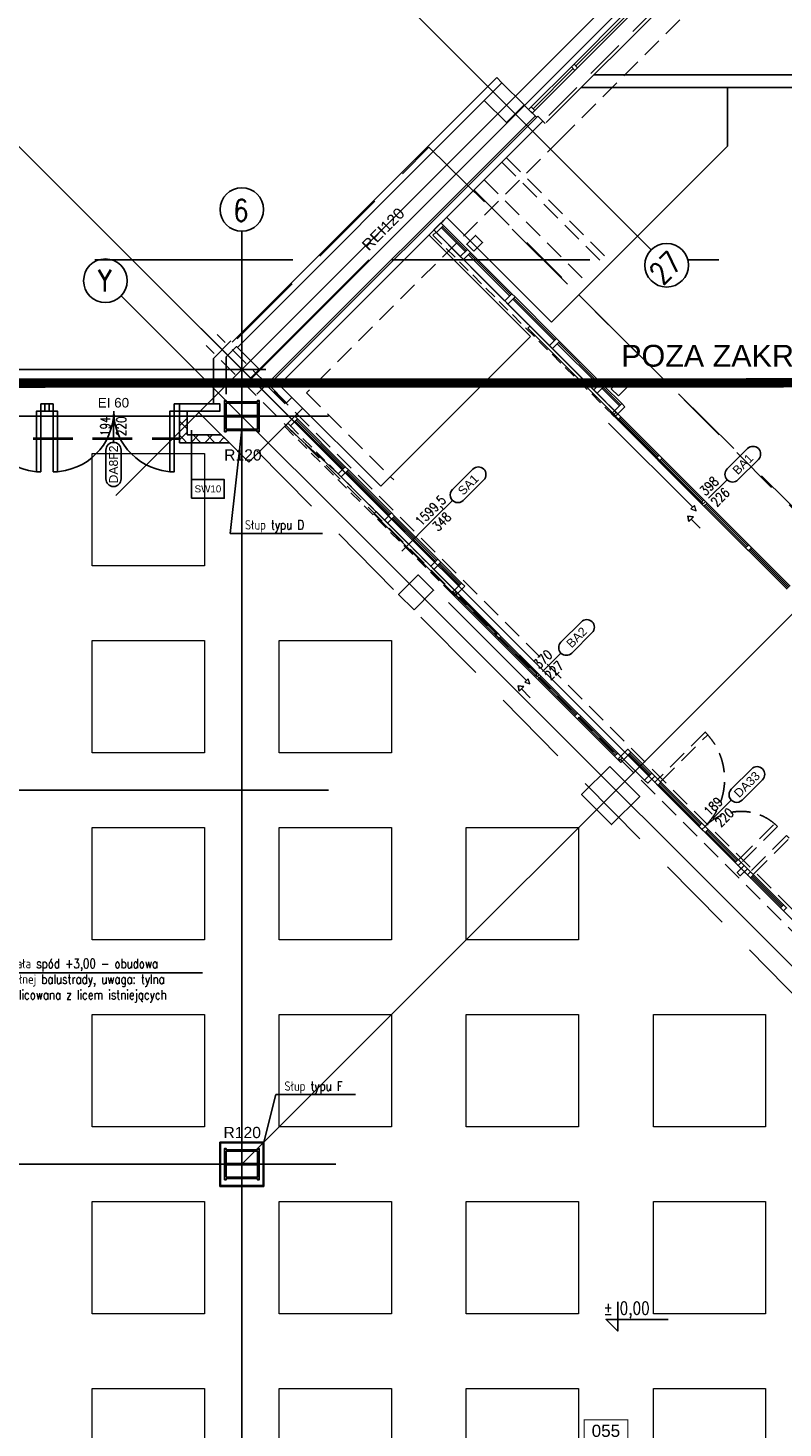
# Model space of a CAD drawing. Header units: centimetres. Extents: x -228435 to 111511, y -89367 to 428125.
# Tile 143 of 216: x -49969 to -37861, y 85869 to 108328. Entities that reach past the tile are written whole.
import ezdxf
from ezdxf.enums import TextEntityAlignment as Align

# ---------------------------------------------------------------- set-up
doc = ezdxf.new("R2010")
doc.units = ezdxf.units.CM
doc.header["$LTSCALE"] = 50
for name, pattern in [('Balustrady$0$DASHED', [0.75, 0.5, -0.25]), ('DASHDOT2', [12.7, 6.35, -3.175, 0, -3.175]), ('DASHED', [0.75, 0.5, -0.25]), ('DIVIDE', [31.75, 12.7, -6.35, 0, -6.35, 0, -6.35]), ('HIDDEN', [9.525, 6.35, -3.175]), ('HIDDEN2', [4.7625, 3.175, -1.5875]), ('HIDDENX2', [19.05, 12.7, -6.35])]:
    doc.linetypes.add(name, pattern=pattern)
doc.layers.get('0').update_dxf_attribs({"color": 8})
for name, color, linetype in [('ARCH_ELEMENTY_POWYŻEJ RZUTU', 8, 'HIDDEN2'), ('ARCH_ETAPOWANIE', 8, 'DIVIDE'), ('ARCH_GK', 8, 'Continuous'), ('ARCH_INFO_AREA_ETYKIETY_200', 8, 'Continuous'), ('ARCH_INFO_ETYK_DRZWI', 8, 'Continuous'), ('ARCH_INFO_KOTY_WYSOKOŚCIOWE_IST', 8, 'Continuous'), ('ARCH_INFO_ODPORNOŚĆ OGNIOWA', 8, 'Continuous'), ('ARCH_INFO_OPISY', 8, 'Continuous'), ('ARCH_INFO_OPISY_PRZEGRODY', 8, 'Continuous'), ('ARCH_INFO_OSIE_IST', 8, 'DASHDOT2'), ('ARCH_INFO_OSIE_OPISY_IST', 8, 'Continuous'), ('ARCH_MUROWANE', 8, 'Continuous'), ('ARCH_MUROWANE_IST', 8, 'Continuous'), ('ARCH_NIEWIDOK_IST', 8, 'HIDDEN'), ('ARCH_PROFILE', 8, 'Continuous'), ('ARCH_STAL_IST', 8, 'Continuous'), ('ARCH_SZKŁO', 8, 'Continuous'), ('ARCH_WIDOK_IST', 8, 'Continuous'), ('ARCH_ŚLUSARKA_DRZWI', 8, 'Continuous'), ('ARCH_ŚLUSARKA_OKNA_IST', 8, 'Continuous'), ('ARCH_ŻELBET_IST', 8, 'Continuous'), ('Osie rzutów$0$ARCH_INFO_OSIE_OPISY_IST', 8, 'Continuous')]:
    doc.layers.add(name, color=color, linetype=linetype)
for name, color, linetype, lineweight in [('ARCH_SUFITY_PODWIESZANE', 8, 'HIDDENX2', 9), ('ARCH_WIDOK', 8, 'Continuous', 13), ('Kondygnacja +0$0$ARCH_WIDOK', 8, 'Continuous', 13)]:
    doc.layers.add(name, color=color, linetype=linetype, lineweight=lineweight)
doc.styles.add('Arial', font='ARIAL.TTF')
doc.styles.add('Romans', font='Romans.shx')
doc.styles.add('ROMANS-250-CM', font='romans.shx', dxfattribs={"width": 0.8, "height": 50})
doc.styles.add('ROMANS-50-CM', font='romans.shx', dxfattribs={"width": 0.8, "height": 10})
doc.dimstyles.new('ISO-25', dxfattribs={"dimtxt": 2.5, "dimasz": 2.5, "dimexe": 1.25, "dimexo": 0.625, "dimtad": 1, "dimtxsty": 'Standard', "dimcen": 2.5, "dimadec": 0, "dimazin": 0, "dimtfac": 1, "dimtmove": 0, "dimatfit": 3, "dimfxl": 0, "dimarcsym": 0})
pattern_1 = [(45, (-121140, -45070), (-112.2532, 112.2532), []), (135, (-121140, -45070), (-112.2532, -112.2532), [])]

# ---------------------------------------------------------------- blocks, each defined once
blk = doc.blocks.new('SU Lampy kwadratowe +0')
at = {"layer": 'ARCH_SUFITY_PODWIESZANE', "ltscale": 2.5}
for points in [[(7220, 14650), (7400, 14650), (7400, 14470), (7220, 14470)], [(7220, 14350), (7400, 14350), (7400, 14170), (7220, 14170)], [(7520, 14350), (7700, 14350), (7700, 14170), (7520, 14170)], [(7220, 14050), (7400, 14050), (7400, 13870), (7220, 13870)], [(7520, 14050), (7700, 14050), (7700, 13870), (7520, 13870)], [(7820, 14050), (8000, 14050), (8000, 13870), (7820, 13870)], [(7220, 13750), (7400, 13750), (7400, 13570), (7220, 13570)], [(7520, 13750), (7700, 13750), (7700, 13570), (7520, 13570)], [(7820, 13750), (8000, 13750), (8000, 13570), (7820, 13570)], [(8120, 13750), (8300, 13750), (8300, 13570), (8120, 13570)], [(7220, 13450), (7400, 13450), (7400, 13270), (7220, 13270)], [(7520, 13450), (7700, 13450), (7700, 13270), (7520, 13270)], [(7820, 13450), (8000, 13450), (8000, 13270), (7820, 13270)], [(8120, 13450), (8300, 13450), (8300, 13270), (8120, 13270)], [(7220, 13150), (7400, 13150), (7400, 12970), (7220, 12970)], [(7520, 13150), (7700, 13150), (7700, 12970), (7520, 12970)], [(7820, 13150), (8000, 13150), (8000, 12970), (7820, 12970)], [(8120, 13150), (8300, 13150), (8300, 12970), (8120, 12970)]]:
    blk.add_lwpolyline(points, close=True, dxfattribs=at)
blk = doc.blocks.new('T-drzwi_dół-200')
at = {"layer": 'ARCH_INFO_ETYK_DRZWI'}
blk.add_line((0, 0), (0, -60), dxfattribs=at)
blk.add_lwpolyline([(-17.5, -77.5), (-17.5, -143.7, 1), (17.5, -143.7), (17.5, -77.5, 1)], format="xyb", close=True, dxfattribs=at)
at = {"layer": 'ARCH_INFO_ETYK_DRZWI', "style": 'Romans', "width": 0.8}
for tag, p in [('ADS_DRZWI:SZEROKOŚĆ', (-7.9, -23)), ('ADS_DRZWI:WYSOKOŚĆ', (29, -23))]:
    blk.add_attdef(tag, text='', height=22, rotation=90, dxfattribs=at).set_placement(p, align=Align.CENTER)
at = {"layer": 'ARCH_INFO_ETYK_DRZWI', "color": 1, "style": 'Arial'}
blk.add_attdef('ADS_DRZWI:ODPORNOŚĆ_OGNIOWA', text='', height=22, dxfattribs=at).set_placement((-0.1, 13.3), align=Align.BOTTOM_CENTER)
at = {"layer": 'ARCH_INFO_ETYK_DRZWI', "style": 'Arial'}
blk.add_attdef('ADS_DRZWI:SYMBOL', text='', height=20, rotation=90, dxfattribs=at).set_placement((0, -110.6), align=Align.MIDDLE)
blk = doc.blocks.new('T-drzwi_prawe-200')
at = {"layer": 'ARCH_INFO_ETYK_DRZWI'}
blk.add_line((0, 0), (60, 0), dxfattribs=at)
blk.add_lwpolyline([(143.7, 17.5), (77.5, 17.5, 1), (77.5, -17.5), (143.7, -17.5, 1)], format="xyb", close=True, dxfattribs=at)
at = {"layer": 'ARCH_INFO_ETYK_DRZWI', "color": 1, "style": 'Arial'}
blk.add_attdef('ADS_DRZWI:ODPORNOŚĆ_OGNIOWA', text='', height=20, rotation=90, dxfattribs=at).set_placement((-25.5, 0.1), align=Align.BOTTOM_CENTER)
at = {"layer": 'ARCH_INFO_ETYK_DRZWI', "style": 'Romans', "width": 0.8}
for tag, p in [('ADS_DRZWI:SZEROKOŚĆ', (20.5, 8)), ('ADS_DRZWI:WYSOKOŚĆ', (20.5, -28))]:
    blk.add_attdef(tag, text='', height=22, dxfattribs=at).set_placement(p, align=Align.CENTER)
at = {"layer": 'ARCH_INFO_ETYK_DRZWI', "style": 'Arial'}
blk.add_attdef('ADS_DRZWI:SYMBOL', text='', height=20, dxfattribs=at).set_placement((110.7, 0), align=Align.MIDDLE)
blk = doc.blocks.new('etykieta_numer')
at = {"color": 0, "linetype": 'ByBlock', "const_width": 2.44}
blk.add_lwpolyline([(-50, -50), (-50, 0), (50, 0), (50, -50)], close=True, dxfattribs=at)
at = {"color": 0, "linetype": 'ByBlock', "style": 'Arial'}
blk.add_attdef('AECAREA:NUMBER', text='', height=28, dxfattribs=at).set_placement((0, -25), align=Align.MIDDLE)
blk = doc.blocks.new('Osie rzutów')
at = {"layer": 'ARCH_INFO_OSIE_IST', "ltscale": 10}
for p, q in [((10200.1, 18373.7), (6968.5, 15142)), ((10624.4, 17949.4), (7283.1, 14608.1)), ((5900.4, 17193.2), (8116.6, 14977)), ((5476.1, 16768.9), (9015.7, 13229.3)), ((8107.3, 15432.3), (7257.9, 14582.9)), ((7180.9, 15064.1), (9015.7, 13229.3)), ((7460, 12255), (7460, 15006.6)), ((7266.7, 14903.3), (9100.6, 13069.5)), ((4323.7, 14785), (7599.1, 14785)), ((8743.1, 14793.1), (7460, 13510)), ((4436, 14710), (7599.1, 14710)), ((4436, 14110), (7599.1, 14110)), ((4436, 13510), (13655, 13510))]:
    blk.add_line(p, q, dxfattribs=at)
at = {"layer": 'ARCH_INFO_OSIE_OPISY_IST'}
for centre in [(7460, 15041.6), (8141.3, 14952.2), (7241.2, 14927.3)]:
    blk.add_circle(centre, 35, dxfattribs=at)
at = {"layer": 'ARCH_INFO_OSIE_OPISY_IST', "style": 'ROMANS-250-CM', "width": 0.8}
for s, p in [('6', (7458.5, 15040.1)), ('Y', (7240.5, 14927.3))]:
    blk.add_text(s, height=35, dxfattribs=at).set_placement(p, align=Align.MIDDLE_CENTER)
blk.add_text('27', height=35, rotation=45, dxfattribs=at).set_placement((8134.9, 14918.8))

msp = doc.modelspace()

# ---------------------------------------------------------------- hatches: boundary and pattern name
at = {"layer": 'ARCH_GK', "linetype": 'Continuous', "lineweight": -3}
h = msp.add_hatch(dxfattribs=at)
h.set_pattern_fill('ANSI37', color=256, scale=50, angle=-360, style=0)
h.set_pattern_definition(pattern_1)
h.paths.add_polyline_path([(-47415, 102110), (-47540, 102110), (-47540, 101675), (-47415, 101800)], flags=0)
h = msp.add_hatch(dxfattribs=at)
h.set_pattern_fill('ANSI37', color=256, scale=50, angle=-360, style=0)
h.set_pattern_definition(pattern_1)
h.paths.add_polyline_path([(-47415, 102110), (-47540, 102110), (-47540, 101675), (-47415, 101800)], flags=0)
h = msp.add_hatch(dxfattribs=at)
h.set_pattern_fill('ANSI37', color=256, scale=50, style=0)
h.set_pattern_definition([(45, (-121140, -45070), (-112.2532, 112.2532), []), (135, (-121140, -45070), (-112.2532, -112.2532), [])])
h.paths.add_polyline_path([(-46813.28427, 101745), (-46868.28427, 101800), (-47415, 101800), (-47540, 101675), (-46813.28427, 101675)])
h = msp.add_hatch(dxfattribs=at)
h.set_pattern_fill('ANSI37', color=256, scale=50, style=0)
h.set_pattern_definition(pattern_1)
h.paths.add_polyline_path([(-46813.28427, 101745), (-46868.28427, 101800), (-47415, 101800), (-47540, 101675), (-46813.28427, 101675)])

# ---------------------------------------------------------------- linework, layer by layer
at = {"linetype": 'Balustrady$0$DASHED', "lineweight": 20, "ltscale": 50, "elevation": 630}
msp.add_lwpolyline([(-46616.65481, 103339.03062), (-43538.68512, 106417.00031), (-26920.53941, 89981.14733), (-34886.82107, 89979.94548), (-46650.71539, 101900.08599)], dxfattribs=at)
at = {"layer": 'ARCH_ELEMENTY_POWYŻEJ RZUTU', "ltscale": 5, "elevation": 630}
msp.add_lwpolyline([(-42813.54726, 105727.9246), (-28065.62266, 90980)], dxfattribs=at)
at = {"layer": 'ARCH_ETAPOWANIE', "ltscale": 10, "const_width": 150, "elevation": 630}
msp.add_lwpolyline([(-32748.04041, 102637.86797), (-71890, 102620.1903), (-71740, 89900), (-59190, 89900), (-59190, 71200), (-71590, 71200), (-71590, 58800), (-65060, 58800), (-65060, 57540), (-63050, 57540), (-63050, -5675.91583)], dxfattribs=at)
at = {"layer": 'ARCH_GK', "linetype": 'Continuous', "lineweight": -3}
for p, q in [((-47415, 102180, 630), (-47540, 102180, 630)), ((-47540, 102180, 630), (-47540, 101675, 630)), ((-47540, 102180, 630), (-47540, 101675, 630)), ((-47415, 101800, 630), (-47415, 102180, 630)), ((-47415, 101800, 630), (-47415, 102180, 630)), ((-46868.28427, 101800, 630), (-47415, 101800, 630)), ((-46868.28427, 101800, 630), (-47415, 101800, 630)), ((-47540, 101675, 630), (-46743.28427, 101675, 630)), ((-47540, 101675, 630), (-46743.28427, 101675, 630))]:
    msp.add_line(p, q, dxfattribs=at)
at = {"layer": 'ARCH_GK', "elevation": 630}
for points in [[(-46185, 90455), (-46895, 90455)], [(-46895, 90455), (-46895, 89745)], [(-46185, 90442.5), (-46895, 90442.5)], [(-46882.5, 90442.5), (-46882.5, 89745)], [(-46197.5, 90442.5), (-46197.5, 89745)], [(-46185, 90455), (-46185, 89745)], [(-46185, 89745), (-46895, 89745)], [(-46197.5, 89757.5), (-46882.5, 89757.5)]]:
    msp.add_lwpolyline(points, dxfattribs=at)
at = {"layer": 'ARCH_INFO_ETYK_DRZWI', "elevation": 630}
msp.add_lwpolyline([(-43458.14533, 100453.0957), (-43975.87986, 99935.36117)], dxfattribs=at)
at = {"layer": 'ARCH_INFO_KOTY_WYSOKOŚCIOWE_IST', "elevation": 630}
msp.add_lwpolyline([(-39701.63613, 87610.85501), (-40698.82008, 87610.85501), (-40511.32008, 87423.35501), (-40511.32008, 87891.7887)], dxfattribs=at)
at = {"layer": 'ARCH_INFO_OPISY_PRZEGRODY', "elevation": 630}
msp.add_lwpolyline([(-47345.95371, 101083.20349), (-47345.95371, 101878.02585)], dxfattribs=at)
msp.add_lwpolyline([(-47345.95371, 100783.20349), (-46820.95371, 100783.20349), (-46820.95371, 101083.20349), (-47345.95371, 101083.20349), (-47345.95371, 100783.20349)], close=True, dxfattribs=at)
at = {"layer": 'ARCH_MUROWANE', "linetype": 'Continuous', "lineweight": -3}
for p, q in [((-49700, 102300, 630), (-49700, 102180, 630)), ((-49630, 102180, 630), (-49630, 102300, 630))]:
    msp.add_line(p, q, dxfattribs=at)
at = {"layer": 'ARCH_MUROWANE_IST', "ltscale": 4}
for p, q in [((-42452.9228, 107531.04689, 630), (-46695.56349, 103288.4062, 630)), ((-42368.06999, 107446.19408, 630), (-42452.9228, 107531.04689, 630)), ((-42650.9127, 107163.35137, 630), (-46610.71068, 103203.55339, 630)), ((-42007.44553, 107085.56962, 630), (-46476.36039, 102616.65476, 630)), ((-41837.73991, 106915.86399, 630), (-46151.09127, 102602.51263, 630)), ((-41795.3135, 106915.86399, 630), (-46108.66486, 102602.51263, 630)), ((-41816.5267, 106894.65079, 630), (-42007.44553, 107085.56962, 630)), ((-41795.3135, 106915.86399, 630), (-41710.46068, 106831.01118, 630)), ((-41710.46068, 106831.01118, 630), (-45938.95924, 102602.51263, 630)), ((-41710.46068, 106831.01118, 630), (-41675.10535, 106795.65584, 630)), ((-46996.56854, 102623.72583, 630), (-46996.56854, 102304.74054, 630)), ((-45844.5707, 102295.99205, 630), (-46151.09127, 102602.51263, 630)), ((-45823.35749, 102317.20526, 630), (-46108.66486, 102602.51263, 630)), ((-45938.95924, 102602.51263, 630), (-45738.50468, 102402.05807, 630)), ((-45564.19264, 102227.74603, 630), (-46430.11147, 101361.8272, 630)), ((-45738.50468, 102402.05807, 630), (-45823.35749, 102317.20526, 630)), ((-47248.28427, 102180, 630), (-46430.11147, 101361.8272, 630))]:
    msp.add_line(p, q, dxfattribs=at)
at = {"layer": 'ARCH_MUROWANE_IST', "ltscale": 4, "elevation": 630}
for points in [[(-44500.87855, 104606.27874), (-46457.15729, 102650), (-46790, 102650), (-46790, 102455)], [(-46298.6039, 102455), (-44147.32516, 104606.27874)]]:
    msp.add_lwpolyline(points, dxfattribs=at)
msp.add_lwpolyline([(-47540, 102180), (-46895, 102180), (-46895, 102300), (-47540, 102300)], close=True, dxfattribs=at)
at = {"layer": 'ARCH_NIEWIDOK_IST', "ltscale": 2}
msp.add_line((-35106.08335, 113435.38851, 630), (-41696.31855, 106845.15331, 630), dxfattribs=at)
at = {"layer": 'ARCH_NIEWIDOK_IST'}
for p, q in [((-34802.02836, 113173.75993, 630), (-41413.47676, 106562.31153, 630)), ((-41413.47676, 106562.31153, 630), (-45500.55396, 102475.23433, 630)), ((-42297.35931, 106244.11255, 630), (-40617.91425, 104564.66749, 630)), ((-42368.06999, 106173.40187, 630), (-40688.62493, 104493.95681, 630)), ((-42650.9127, 105890.55916, 630), (-40971.46764, 104211.1141, 630)), ((-34345.14719, 90824.85281, 630), (-46933.17541, 103412.88103, 630)), ((-34345.14719, 90824.85281, 630), (-46933.17541, 103412.88103, 630)), ((-34521.92388, 90648.07612, 630), (-47109.9521, 103236.10434, 630)), ((-34521.92388, 90648.07612, 630), (-47109.9521, 103236.10434, 630)), ((-45500.55396, 102475.23433, 630), (-44103.95068, 101078.63106, 630))]:
    msp.add_line(p, q, dxfattribs=at)
at = {"layer": 'ARCH_NIEWIDOK_IST', "ltscale": 10}
msp.add_line((-72707.45716, 104606.27874, 630), (-38890.92242, 104606.27874, 630), dxfattribs=at)
at = {"layer": 'ARCH_PROFILE', "elevation": 630}
for points in [[(-43304.55411, 105158.27127), (-43346.98052, 105200.69768), (-43460.1176, 105087.56059), (-43417.69119, 105045.13419)], [(-42873.21897, 104726.93614), (-42922.71645, 104776.43361), (-43035.85353, 104663.29653), (-42986.35606, 104613.79905)], [(-42159.04112, 104012.75829), (-42208.5386, 104062.25576), (-42321.67568, 103949.11868), (-42272.17821, 103899.6212)], [(-41444.86327, 103298.58044), (-41494.36075, 103348.07791), (-41607.49783, 103234.94083), (-41558.00036, 103185.44335)], [(-40730.68543, 102584.40259), (-40780.1829, 102633.90006), (-40893.31998, 102520.76298), (-40843.82251, 102471.2655)], [(-40398.34524, 102252.0624), (-40447.84271, 102301.55988), (-40560.9798, 102188.42279), (-40511.48232, 102138.92532)], [(-45648.61309, 102057.60804), (-45691.0395, 102100.03444), (-45804.17658, 101986.89736), (-45761.75017, 101944.47095)], [(-40610.47727, 102138.92532), (-40511.48232, 102039.93037), (-40461.98485, 102089.42784), (-40560.9798, 102188.42279)], [(-44831.90476, 101240.89971), (-44881.40223, 101290.39718), (-44994.53932, 101177.2601), (-44945.04184, 101127.76262)], [(-39846.80195, 101375.24999), (-39797.30447, 101424.74747), (-39846.80195, 101474.24494), (-39896.29942, 101424.74747)], [(-39129.08857, 100657.53661), (-39079.59109, 100707.03409), (-39129.08857, 100756.53156), (-39178.58604, 100707.03409)], [(-44089.44264, 100498.43759), (-44138.94011, 100547.93506), (-44252.0772, 100434.79797), (-44202.57972, 100385.3005)], [(-38363.64548, 99991.08847), (-38413.14295, 100040.58594), (-38462.64042, 99991.08847), (-38413.14295, 99941.591)], [(-38411.37518, 99939.82323), (-38361.87771, 99989.3207), (-38411.37518, 100038.81818), (-38460.87266, 99989.3207)], [(-43346.98052, 99755.97546), (-43396.47799, 99805.47294), (-43509.61508, 99692.33585), (-43460.1176, 99642.83838)], [(-43177.27489, 99261.00072), (-43078.27994, 99162.00577), (-43028.78246, 99211.50324), (-43127.77741, 99310.49819)], [(-42965.14285, 99374.1378), (-43014.64033, 99423.63528), (-43127.77741, 99310.49819), (-43078.27994, 99261.00072)], [(-42385.31529, 98568.03607), (-42434.81277, 98617.53355), (-42484.31024, 98568.03607), (-42434.81277, 98518.5386)], [(-41745.38366, 97928.10444), (-41794.88113, 97977.60191), (-41844.37861, 97928.10444), (-41794.88113, 97878.60696)], [(-41105.45202, 97288.1728), (-41154.94949, 97337.67027), (-41204.44697, 97288.1728), (-41154.94949, 97238.67532)], [(-40560.9798, 96644.70563), (-40461.98485, 96545.71068), (-40412.48737, 96595.20815), (-40511.48232, 96694.2031)], [(-40299.35029, 96708.34524), (-40348.84776, 96757.84271), (-40461.98485, 96644.70563), (-40412.48737, 96595.20815)], [(-39917.51263, 96326.50758), (-39967.0101, 96376.00505), (-40080.14719, 96262.86797), (-40030.64971, 96213.37049)], [(-39917.51263, 96227.51263), (-39868.01515, 96277.0101), (-39917.51263, 96326.50758), (-39967.0101, 96277.0101)], [(-39868.01515, 96178.01515), (-39818.51768, 96227.51263), (-39868.01515, 96277.0101), (-39917.51263, 96227.51263)], [(-39210.40585, 95520.40585), (-39160.90837, 95569.90332), (-39111.4109, 95520.40585), (-39160.90837, 95470.90837)], [(-39111.4109, 95421.4109), (-39061.91342, 95470.90837), (-39111.4109, 95520.40585), (-39160.90837, 95470.90837)], [(-38581.08081, 94891.08081), (-38531.58334, 94940.57828), (-38581.08081, 94990.07576), (-38630.57829, 94940.57828)], [(-38432.58839, 94841.58334), (-38482.08586, 94891.08081), (-38595.22295, 94777.94373), (-38545.72547, 94728.44625)], [(-38531.58334, 94841.58334), (-38482.08586, 94891.08081), (-38531.58334, 94940.57828), (-38581.08081, 94891.08081)], [(-38482.08586, 94792.08586), (-38432.58839, 94841.58334), (-38383.09091, 94792.08586), (-38432.58839, 94742.58839)], [(-38432.58839, 94742.58839), (-38383.09091, 94792.08586), (-38333.59344, 94742.58839), (-38383.09091, 94693.09091)], [(-37902.2583, 94212.2583), (-37852.76083, 94261.75578), (-37803.26335, 94212.2583), (-37852.76083, 94162.76083)]]:
    msp.add_lwpolyline(points, close=True, dxfattribs=at)
at = {"layer": 'ARCH_STAL_IST', "elevation": 630}
for points in [[(-42820.61833, 104745.04617), (-42679.19697, 104886.46753), (-42792.33406, 104999.60461), (-42933.75542, 104858.18326)], [(-40501.30809, 102425.73593), (-40359.88673, 102567.15729), (-40473.02382, 102680.29437), (-40614.44517, 102538.87302)], [(-46820, 101850), (-46820, 102350), (-46790, 102350), (-46790, 102330), (-46290, 102330), (-46290, 102350), (-46260, 102350), (-46260, 101850), (-46290, 101850), (-46290, 101870), (-46790, 101870), (-46790, 101850)], [(-46290, 102110), (-46790, 102110), (-46790, 102310), (-46290, 102310)], [(-46790, 101890), (-46290, 101890), (-46290, 102090), (-46790, 102090)], [(-46820, 89850), (-46820, 90350), (-46790, 90350), (-46790, 90330), (-46290, 90330), (-46290, 90350), (-46260, 90350), (-46260, 89850), (-46290, 89850), (-46290, 89870), (-46790, 89870), (-46790, 89850)], [(-46290, 90110), (-46790, 90110), (-46790, 90310), (-46290, 90310)], [(-46790, 89890), (-46290, 89890), (-46290, 90090), (-46790, 90090)]]:
    msp.add_lwpolyline(points, close=True, dxfattribs=at)
at = {"layer": 'ARCH_SZKŁO', "elevation": 630}
for points in [[(-42958.07179, 104741.07827), (-43339.90945, 105122.91593)], [(-42940.39412, 104758.75594), (-43322.23178, 105140.5936)], [(-42243.89394, 104026.90042), (-42908.57431, 104691.5808)], [(-42226.21627, 104044.57809), (-42890.89664, 104709.25847)], [(-41513.80619, 103332.16801), (-42176.71879, 103995.08062)], [(-41531.48386, 103314.49034), (-42194.39646, 103977.40295)], [(-40815.53824, 102598.54473), (-41480.21861, 103263.2251)], [(-40797.86057, 102616.22239), (-41462.54094, 103280.90277)], [(-40483.19805, 102266.20454), (-40766.04076, 102549.04725)], [(-40465.52038, 102283.88221), (-40748.36309, 102566.72492)], [(-44916.75757, 101255.04184), (-45683.96843, 102022.2527)], [(-44899.0799, 101272.71951), (-45666.29076, 102039.93037)], [(-39880.38952, 101440.65737), (-40495.57242, 102055.84027)], [(-39862.71185, 101458.33504), (-40477.89475, 102073.51794)], [(-39162.67614, 100722.94399), (-39830.89205, 101391.1599)], [(-39144.99847, 100740.62166), (-39813.21438, 101408.83757)], [(-44174.29545, 100512.57972), (-44867.2601, 101205.54437)], [(-44156.61778, 100530.25739), (-44849.58243, 101223.22204)], [(-38444.96276, 100005.23061), (-39113.17866, 100673.44651)], [(-38427.28509, 100022.90827), (-39095.50099, 100691.12418)], [(-43431.83333, 99770.1176), (-44124.79797, 100463.08225)], [(-43414.15566, 99787.79527), (-44107.12031, 100480.75992)], [(-37780.28238, 99340.55023), (-38395.46528, 99955.73313)], [(-37762.60471, 99358.2279), (-38377.78761, 99973.4108)], [(-43049.99567, 99388.27994), (-43382.33585, 99720.62013)], [(-43032.318, 99405.95761), (-43364.65819, 99738.2978)], [(-42468.40034, 98583.94598), (-43062.37004, 99177.91567)], [(-42450.72267, 98601.62364), (-43044.69237, 99195.59334)], [(-41828.4687, 97944.01434), (-42418.90287, 98534.4485)], [(-41810.79103, 97961.69201), (-42401.2252, 98552.12617)], [(-41188.53707, 97304.0827), (-41778.97123, 97894.51686)], [(-41170.8594, 97321.76037), (-41761.29356, 97912.19453)], [(-40545.0699, 96660.61553), (-41139.03959, 97254.58523)], [(-40527.39223, 96678.2932), (-41121.36192, 97272.2629)], [(-40002.36544, 96340.64971), (-40334.70563, 96672.9899)], [(-39984.68777, 96358.32738), (-40317.02796, 96690.66757)], [(-39852.98913, 96193.04117), (-39195.37983, 95535.43186)], [(-39835.31146, 96210.71884), (-39177.70216, 95553.10953)], [(-38597.8746, 94973.28197), (-39078.70721, 95454.11458)], [(-38615.55227, 94955.6043), (-39096.38488, 95436.43692)], [(-38368.06489, 94708.11693), (-37887.23228, 94227.28432)], [(-38350.38722, 94725.7946), (-37869.55461, 94244.96199)]]:
    msp.add_lwpolyline(points, dxfattribs=at)
at = {"layer": 'ARCH_WIDOK', "elevation": 630}
for points in [[(-42922.71645, 104776.43361), (-43304.55411, 105158.27127)], [(-43417.69119, 105045.13419), (-43035.85353, 104663.29653)], [(-43414.58803, 105042.03102), (-42325.21122, 103952.65421)], [(-42873.21897, 104726.93614), (-42208.5386, 104062.25576)], [(-42986.35606, 104613.79905), (-42321.67568, 103949.11868)], [(-42159.04112, 104012.75829), (-41494.36075, 103348.07791)], [(-42275.71374, 103903.15674), (-40893.31998, 102520.76298)], [(-42272.17821, 103899.6212), (-41607.49783, 103234.94083)], [(-41558.00036, 103185.44335), (-40893.31998, 102520.76298)], [(-41444.86327, 103298.58044), (-40780.1829, 102633.90006)], [(-40843.82251, 102471.2655), (-40560.9798, 102188.42279)], [(-40843.82251, 102471.2655), (-40560.9798, 102188.42279)], [(-40730.68543, 102584.40259), (-40447.84271, 102301.55988)], [(-45648.61309, 102057.60804), (-44881.40223, 101290.39718)], [(-45761.75017, 101874.47095), (-44994.53932, 101177.2601)], [(-44945.04184, 101127.76262), (-44252.0772, 100434.79797)], [(-44831.90476, 101240.89971), (-44138.94011, 100547.93506)], [(-44089.44264, 100498.43759), (-43396.47799, 99805.47294)], [(-44202.57972, 100385.3005), (-43509.61508, 99692.33585)], [(-43346.98052, 99755.97546), (-43014.64033, 99423.63528)], [(-43460.1176, 99642.83838), (-43127.77741, 99310.49819)], [(-43438.9044, 99621.62518), (-43156.06168, 99338.78246)], [(-40412.48737, 96595.20815), (-40080.14719, 96262.86797)], [(-40299.35029, 96708.34524), (-39967.0101, 96376.00505)]]:
    msp.add_lwpolyline(points, dxfattribs=at)
at = {"layer": 'ARCH_WIDOK_IST'}
for p, q in [((-35360.64179, 113732.37336, 630), (-42007.44553, 107085.56962, 630)), ((-35070.72801, 113400.03318, 630), (-41660.96321, 106809.79797, 630)), ((-41095.27778, 107375.4834, 630), (-37418.32252, 107375.4834, 630)), ((-40895.27778, 107575.4834, 630), (-37501.16524, 107575.4834, 630)), ((-38751.51417, 107375.4834, 630), (-38751.51417, 106431.06757, 630)), ((-41572.5084, 103610.07333, 630), (-38751.51417, 106431.06757, 630)), ((-43329.73521, 105211.73665, 630), (-43294.37987, 105247.09199, 630)), ((-43329.73521, 105211.73665, 630), (-43308.52201, 105232.94985, 630)), ((-43251.95347, 105289.5184, 630), (-41572.5084, 103610.07333, 630)), ((-43534.79618, 105006.67568, 630), (-41908.45058, 103380.33009, 630)), ((-41908.45058, 103380.33009, 630), (-44312.61364, 100976.16703, 630)), ((-45738.50468, 102402.05807, 630), (-44312.61364, 100976.16703, 630))]:
    msp.add_line(p, q, dxfattribs=at)
at = {"layer": 'ARCH_ŚLUSARKA_DRZWI', "linetype": 'Continuous', "lineweight": -3}
for p, q in [((-49630, 102300, 630), (-49700, 102300, 630)), ((-49700, 102180, 630), (-49630, 102180, 630))]:
    msp.add_line(p, q, dxfattribs=at)
at = {"layer": 'ARCH_ŚLUSARKA_DRZWI', "linetype": 'Continuous', "lineweight": 9}
for p, q in [((-40659.97475, 101990.43289, 630), (-39309.4008, 100639.85894, 630)), ((-43226.77236, 99112.50829, 630), (-41975.19336, 97860.92929, 630))]:
    msp.add_line(p, q, dxfattribs=at)
at = {"layer": 'ARCH_ŚLUSARKA_DRZWI'}
for p, q in [((-39868.01515, 96178.01515, 630), (-39210.40585, 95520.40585, 630)), ((-39160.90837, 95569.90332, 630), (-39818.51768, 96227.51263, 630)), ((-39061.91342, 95470.90837, 630), (-38581.08081, 94990.07576, 630)), ((-38630.57829, 94940.57828, 630), (-39111.4109, 95421.4109, 630)), ((-38383.09091, 94693.09091, 630), (-37902.2583, 94212.2583, 630)), ((-37852.76083, 94261.75578, 630), (-38333.59344, 94742.58839, 630))]:
    msp.add_line(p, q, dxfattribs=at)
at = {"layer": 'ARCH_ŚLUSARKA_DRZWI', "linetype": 'DASHED', "ltscale": 8, "elevation": 630}
for points in [[(-40511.48232, 102138.92532), (-43424.76226, 105052.20526), (-43474.25974, 105002.70778), (-40560.9798, 102089.42784)], [(-43085.35101, 99268.07179), (-45800.64105, 101983.36183), (-45850.13852, 101933.86435), (-43134.84848, 99218.57431)]]:
    msp.add_lwpolyline(points, close=True, dxfattribs=at)
at = {"layer": 'ARCH_ŚLUSARKA_DRZWI', "linetype": 'Continuous', "lineweight": 9, "elevation": 630}
for points in [[(-41953.98016, 103510.71247), (-41918.62482, 103546.06781), (-39104.33983, 100731.78282), (-39139.69517, 100696.42748)], [(-40511.48232, 102138.92532), (-40536.23106, 102163.67405), (-40571.5864, 102128.31872), (-40546.83766, 102103.56998)], [(-44421.78282, 100533.79292), (-44386.42748, 100569.14826), (-41770.13239, 97952.85317), (-41805.48773, 97917.49783)], [(-43078.27994, 99261.00072), (-43103.02868, 99285.74946), (-43138.38402, 99250.39412), (-43113.63528, 99225.64538)], [(-40461.98485, 96644.70563), (-40437.23611, 96619.95689), (-40472.59145, 96584.60155), (-40497.34019, 96609.35029)]]:
    msp.add_lwpolyline(points, close=True, dxfattribs=at)
at = {"layer": 'ARCH_ŚLUSARKA_DRZWI', "linetype": 'Continuous', "lineweight": -3, "elevation": 630}
for points in [[(-49765, 102300), (-49700, 102300), (-49700, 102180), (-49765, 102180)], [(-49565, 102300), (-49630, 102300), (-49630, 102180), (-49565, 102180)], [(-47625, 102300), (-47540, 102300), (-47540, 102180), (-47625, 102180)], [(-49765, 102180), (-49835, 102180), (-49835, 101210), (-49765, 101210)], [(-49565, 102180), (-49495, 102180), (-49495, 101210), (-49565, 101210)], [(-47625, 102180), (-47695, 102180), (-47695, 101210), (-47625, 101210)], [(-39917.51263, 96227.51263), (-39967.0101, 96277.0101), (-39917.51263, 96326.50758), (-39868.01515, 96277.0101)], [(-38581.08081, 94891.08081), (-38531.58334, 94841.58334), (-38482.08586, 94891.08081), (-38531.58334, 94940.57828)], [(-38432.58839, 94742.58839), (-38482.08586, 94792.08586), (-38432.58839, 94841.58334), (-38383.09091, 94792.08586)]]:
    msp.add_lwpolyline(points, close=True, dxfattribs=at)
at = {"layer": 'ARCH_ŚLUSARKA_DRZWI', "elevation": 630}
for points in [[(-40511.48232, 102039.93037), (-39896.29942, 101424.74747)], [(-40461.98485, 102089.42784), (-39846.80195, 101474.24494)], [(-39846.80195, 101375.24999), (-39178.58604, 100707.03409)], [(-39797.30447, 101424.74747), (-39129.08857, 100756.53156)], [(-39129.08857, 100657.53661), (-38460.87266, 99989.3207)], [(-39079.59109, 100707.03409), (-38411.37518, 100038.81818)], [(-38361.87771, 99989.3207), (-37746.69481, 99374.1378)], [(-38411.37518, 99939.82323), (-37796.19228, 99324.64033)], [(-43078.27994, 99162.00577), (-42484.31024, 98568.03607)], [(-43028.78246, 99211.50324), (-42434.81277, 98617.53355)], [(-42434.81277, 98518.5386), (-41844.37861, 97928.10444)], [(-42385.31529, 98568.03607), (-41794.88113, 97977.60191)], [(-41745.38366, 97928.10444), (-41154.94949, 97337.67027)], [(-41794.88113, 97878.60696), (-41204.44697, 97288.1728)], [(-41105.45202, 97288.1728), (-40511.48232, 96694.2031)], [(-41154.94949, 97238.67532), (-40560.9798, 96644.70563)]]:
    msp.add_lwpolyline(points, dxfattribs=at)
at = {"layer": 'ARCH_ŚLUSARKA_DRZWI', "linetype": 'HIDDEN', "lineweight": -3, "elevation": 630}
for points in [[(-39868.01515, 96277.0101), (-39825.58875, 96234.58369), (-39068.98449, 96991.18795), (-39111.4109, 97033.61436)], [(-38531.58334, 94940.57828), (-38574.00974, 94983.00469), (-37994.18218, 95562.83225), (-37951.75578, 95520.40585)], [(-38383.09091, 94792.08586), (-38340.6645, 94749.65945), (-37760.83694, 95329.48701), (-37803.26335, 95371.91342)]]:
    msp.add_lwpolyline(points, close=True, dxfattribs=at)
at = {"layer": 'ARCH_ŚLUSARKA_DRZWI', "linetype": 'Continuous', "lineweight": -3}
for centre in [(-49765, 102180, 630), (-47625, 102180, 630)]:
    msp.add_arc(centre, 970, 180, 270, dxfattribs=at)
at = {"layer": 'ARCH_ŚLUSARKA_DRZWI', "linetype": 'Continuous', "lineweight": -3, "extrusion": (0, 0, -1)}
msp.add_arc((49565, 102180, -630), 970, 180, 270, dxfattribs=at)
at = {"layer": 'ARCH_ŚLUSARKA_DRZWI', "linetype": 'HIDDEN', "lineweight": -3}
msp.add_arc((-39868.01515, 96277.0101, 630), 1070, 315, 45, dxfattribs=at)
at = {"layer": 'ARCH_ŚLUSARKA_DRZWI', "linetype": 'HIDDEN', "lineweight": -3, "extrusion": (0, 0, -1)}
msp.add_arc((38531.58334, 94940.57828, -630), 820, 45, 135, dxfattribs=at)
at = {"layer": 'ARCH_ŚLUSARKA_DRZWI', "linetype": 'Continuous', "lineweight": 9}
for points in [[(-39281.11652, 100668.14321, 630), (-39337.68507, 100611.57467, 630), (-39252.83225, 100583.2904, 630)], [(-41946.90909, 97889.21356, 630), (-42003.47763, 97832.64502, 630), (-41918.62482, 97804.36075, 630)]]:
    msp.add_3dface(points, dxfattribs=at)
at = {"layer": 'ARCH_ŚLUSARKA_OKNA_IST'}
for p, q in [((-40377.5644, 108524.53192, 630), (-41183.66613, 107718.43019, 630)), ((-41226.09254, 107676.00378, 630), (-41869.55971, 107032.53661, 630)), ((-39370.68556, 100410.52287, 630), (-39297.33397, 100483.87446, 630)), ((-39190.93409, 100304.12299, 630), (-39334.00976, 100447.19866, 630)), ((-42093.04667, 97688.16176, 630), (-42019.69508, 97761.51335, 630)), ((-41913.2952, 97581.76188, 630), (-42056.37087, 97724.83756, 630)), ((-41913.2952, 97581.76188, 630), (-42056.37087, 97724.83756, 630))]:
    msp.add_line(p, q, dxfattribs=at)
at = {"layer": 'ARCH_ŚLUSARKA_OKNA_IST', "elevation": 630}
for points in [[(-40405.84867, 108552.81619), (-41211.9504, 107746.71446), (-41155.38186, 107690.14592), (-40349.28013, 108496.24765)], [(-41254.37681, 107704.28805), (-41897.84398, 107060.82088), (-41841.27544, 107004.25234), (-41197.80827, 107647.71951)], [(-41211.9504, 107746.71446), (-41254.37681, 107704.28805), (-41197.80827, 107647.71951), (-41155.38186, 107690.14592)], [(-41211.9504, 107746.71446), (-41254.37681, 107704.28805), (-41197.80827, 107647.71951), (-41155.38186, 107690.14592)], [(-41211.9504, 107746.71446), (-41254.37681, 107704.28805), (-41197.80827, 107647.71951), (-41155.38186, 107690.14592)], [(-41211.9504, 107746.71446), (-41254.37681, 107704.28805), (-41197.80827, 107647.71951), (-41155.38186, 107690.14592)], [(-41211.9504, 107746.71446), (-41254.37681, 107704.28805), (-41197.80827, 107647.71951), (-41155.38186, 107690.14592)], [(-41897.84398, 107060.82088), (-41940.27039, 107018.39448), (-41883.70185, 106961.82593), (-41841.27544, 107004.25234)], [(-41897.84398, 107060.82088), (-41940.27039, 107018.39448), (-41883.70185, 106961.82593), (-41841.27544, 107004.25234)]]:
    msp.add_lwpolyline(points, close=True, dxfattribs=at)
for points in [[(-39370.68556, 100410.52287), (-39385.01965, 100498.20855), (-39297.33397, 100483.87446)], [(-42093.04667, 97688.16176), (-42107.38076, 97775.84744), (-42019.69508, 97761.51335)]]:
    msp.add_lwpolyline(points, dxfattribs=at)
at = {"layer": 'ARCH_ŻELBET_IST', "ltscale": 4}
for q in [(-46713.72583, 103306.56854, 630), (-46996.56854, 102623.72583, 630)]:
    msp.add_line((-46996.56854, 103023.72583, 630), q, dxfattribs=at)
at = {"layer": 'ARCH_ŻELBET_IST', "elevation": 630}
msp.add_lwpolyline([(-42297.35931, 106809.79797), (-42014.5166, 107092.64069), (-42368.06999, 107446.19408), (-42650.9127, 107163.35137)], close=True, dxfattribs=at)
at = {"layer": 'ARCH_ŻELBET_IST', "ltscale": 4, "elevation": 630}
for points in [[(-46790, 102650), (-46457.15729, 102650), (-46257.15729, 102850), (-46623.57864, 103216.42136), (-46790, 103050), (-46790, 102650)], [(-43778.31565, 98992.30014), (-43463.65313, 99306.96266), (-43711.14051, 99554.45003), (-44025.80303, 99239.78751)], [(-40638.76154, 96482.07107), (-41091.30988, 96029.52273), (-40610.47727, 95548.69012), (-40157.92893, 96001.23846)]]:
    msp.add_lwpolyline(points, close=True, dxfattribs=at)
at = {"layer": 'Kondygnacja +0$0$ARCH_WIDOK', "linetype": 'HIDDENX2', "lineweight": 40}
msp.add_line((-51790, 101745, 630), (-47540, 101745, 630), dxfattribs=at)

# ---------------------------------------------------------------- block references
at = {"layer": 'ARCH_INFO_AREA_ETYKIETY_200', "linetype": 'Continuous', "lineweight": -3, "xscale": 7, "yscale": 7, "zscale": 10}
msp.add_blockref('etykieta_numer', (-40701.05531, 85998.75914, 630), dxfattribs=at).add_auto_attribs({'AECAREA:NUMBER': '055'})
at = {"layer": 'ARCH_INFO_ETYK_DRZWI', "linetype": 'Continuous', "lineweight": -3, "xscale": 7, "yscale": 7, "zscale": 7}
msp.add_blockref('T-drzwi_dół-200', (-48598.3046, 102100, 630), dxfattribs=at).add_auto_attribs({'ADS_DRZWI:ODPORNOŚĆ_OGNIOWA': 'EI 60', 'ADS_DRZWI:WYSOKOŚĆ': '220', 'ADS_DRZWI:SZEROKOŚĆ': '194', 'ADS_DRZWI:SYMBOL': 'DA8F2'})
at = {"layer": 'ARCH_INFO_ETYK_DRZWI', "linetype": 'Continuous', "lineweight": -3}
ref = msp.add_blockref('T-drzwi_prawe-200', (-39053.21421, 100782.90845, 630), dxfattribs=dict(at, xscale=6.999999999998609, yscale=7, zscale=7, rotation=45.00000000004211))
ref.add_attrib('ADS_DRZWI:SZEROKOŚĆ', '398', dxfattribs={"height": 154, "rotation": 45, "style": 'Romans', "width": 0.8}).set_placement((-38991.36938, 100923.94923, 630), align=Align.CENTER)
ref.add_attrib('ADS_DRZWI:SYMBOL', 'BA1', dxfattribs={"height": 140, "rotation": 45, "style": 'Arial'}).set_placement((-38505.3389, 101330.78375, 630), align=Align.MIDDLE)
ref.add_attrib('ADS_DRZWI:WYSOKOŚĆ', '226', dxfattribs={"height": 154, "rotation": 45, "style": 'Romans', "width": 0.8}).set_placement((-38813.17847, 100745.75832, 630), align=Align.CENTER)
ref = msp.add_blockref('T-drzwi_prawe-200', (-43458.14533, 100453.0957, 630), dxfattribs=dict(at, xscale=6.999999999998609, yscale=7, zscale=7, rotation=45.00000000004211))
ref.add_attrib('ADS_DRZWI:SZEROKOŚĆ', '1599,5', dxfattribs={"height": 154, "rotation": 45, "style": 'Romans', "width": 0.8}).set_placement((-43458.84229, 100531.5947, 630), align=Align.CENTER)
ref.add_attrib('ADS_DRZWI:SYMBOL', 'SA1', dxfattribs={"height": 140, "rotation": 45, "style": 'Arial'}).set_placement((-42910.27003, 101000.97101, 630), align=Align.MIDDLE)
ref.add_attrib('ADS_DRZWI:WYSOKOŚĆ', '348', dxfattribs={"height": 154, "rotation": 45, "style": 'Romans', "width": 0.8}).set_placement((-43280.65138, 100353.40379, 630), align=Align.CENTER)
ref = msp.add_blockref('T-drzwi_prawe-200', (-41719.00677, 98003.9788, 630), dxfattribs=dict(at, xscale=6.999999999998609, yscale=7, zscale=7, rotation=45.00000000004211))
ref.add_attrib('ADS_DRZWI:SZEROKOŚĆ', '370', dxfattribs={"height": 154, "rotation": 45, "style": 'Romans', "width": 0.8}).set_placement((-41657.16195, 98145.01958, 630), align=Align.CENTER)
ref.add_attrib('ADS_DRZWI:SYMBOL', 'BA2', dxfattribs={"height": 140, "rotation": 45, "style": 'Arial'}).set_placement((-41171.13146, 98551.8541, 630), align=Align.MIDDLE)
ref.add_attrib('ADS_DRZWI:WYSOKOŚĆ', '227', dxfattribs={"height": 154, "rotation": 45, "style": 'Romans', "width": 0.8}).set_placement((-41478.97104, 97966.82867, 630), align=Align.CENTER)
ref = msp.add_blockref('T-drzwi_prawe-200', (-38987.31439, 95644.50235, 630), dxfattribs=dict(at, xscale=6.999999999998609, yscale=7, zscale=7, rotation=45.00000000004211))
ref.add_attrib('ADS_DRZWI:SZEROKOŚĆ', '189', dxfattribs={"height": 154, "rotation": 45, "style": 'Romans', "width": 0.8}).set_placement((-38925.46957, 95785.54313, 630), align=Align.CENTER)
ref.add_attrib('ADS_DRZWI:SYMBOL', 'DA33', dxfattribs={"height": 140, "rotation": 45, "style": 'Arial'}).set_placement((-38439.43908, 96192.37766, 630), align=Align.MIDDLE)
ref.add_attrib('ADS_DRZWI:WYSOKOŚĆ', '220', dxfattribs={"height": 154, "rotation": 45, "style": 'Romans', "width": 0.8}).set_placement((-38747.27866, 95607.35222, 630), align=Align.CENTER)
at = {"layer": 'ARCH_SUFITY_PODWIESZANE', "ltscale": 2.5, "xscale": 10, "yscale": 10, "zscale": 10}
msp.add_blockref('SU Lampy kwadratowe +0', (-121140, -45000, -5670), dxfattribs=at)
at = {"layer": 'Osie rzutów$0$ARCH_INFO_OSIE_OPISY_IST', "xscale": 10, "yscale": 10, "zscale": 10}
msp.add_blockref('Osie rzutów', (-121140, -45000, 630), dxfattribs=at)

# ---------------------------------------------------------------- texts
at = {"layer": 'ARCH_ETAPOWANIE', "ltscale": 10, "insert": (-40456.10941, 103244.89521, 630), "char_height": 350, "width": 13769.4205799, "attachment_point": 1, "style": 'Arial'}
msp.add_mtext('POZA ZAKRESEM PROJEKTU', dxfattribs=at)
at = {"layer": 'ARCH_INFO_KOTY_WYSOKOŚCIOWE_IST', "insert": (-40740.53004, 87760.48373, 630), "char_height": 200, "width": 976.1892646, "attachment_point": 4, "line_spacing_factor": 0.9, "style": 'ROMANS-50-CM'}
msp.add_mtext('%%P 0,00', dxfattribs=at)
at = {"layer": 'ARCH_INFO_ODPORNOŚĆ OGNIOWA', "insert": (-44378.18444, 105206.48361, 630), "char_height": 180, "width": 533.3252474, "attachment_point": 5, "rotation": 45.250152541, "style": 'Arial'}
msp.add_mtext('\\PREI120', dxfattribs=at)
at = {"layer": 'ARCH_INFO_ODPORNOŚĆ OGNIOWA', "char_height": 180, "width": 533.3252474, "attachment_point": 5, "style": 'Arial'}
for insert in [(-46523.2192, 101627.53051, 630), (-46533.83903, 90758.20415, 630)]:
    msp.add_mtext('\\PR120', dxfattribs=dict(at, insert=insert))
at = {"layer": 'ARCH_INFO_OPISY', "char_height": 150, "attachment_point": 1, "style": 'ROMANS-50-CM'}
for s, insert, width in [('Słup typu D', (-46489.73561, 100432.19333, 630), 6265.3267976), ('Obudowa GK biała spód +3,00 - obudowa pełniąca rolę pełnej balustrady, uwaga: tylna krawędź półki zlicowana z licem istniejących słupów', (-51377.51496, 93394.34853, -12270), 4463.6141992), ('Słup typu F', (-45855.9827, 91428.98865, 630), 6265.3267976)]:
    msp.add_mtext(s, dxfattribs=dict(at, insert=insert, width=width))
at = {"layer": 'ARCH_INFO_OPISY_PRZEGRODY', "insert": (-47083.45371, 100933.20349, 630), "char_height": 112.5, "width": 525, "attachment_point": 5, "style": 'Arial'}
msp.add_mtext('SW10', dxfattribs=at)

# ---------------------------------------------------------------- leaders
at = {"layer": 'ARCH_INFO_OPISY'}
for points in [[(-46540, 101890, 630), (-46728.01291, 100220.06519, 630), (-45246.19678, 100220.06884, 630)], [(-54050, 92519.13381, -12270), (-51466.0381, 93170.16873, -12270), (-47172.82494, 93170.16873, -12270)], [(-46184.72648, 90455, 630), (-45996.56179, 91216.99378, 630), (-44714.40168, 91216.99378, 630)]]:
    msp.add_leader(points, dimstyle='ISO-25', override={"dimscale": 5, "dimasz": 2, "dimtad": 0, "dimldrblk": 'Dot'}, dxfattribs=at)

doc.saveas('drawing.dxf')
